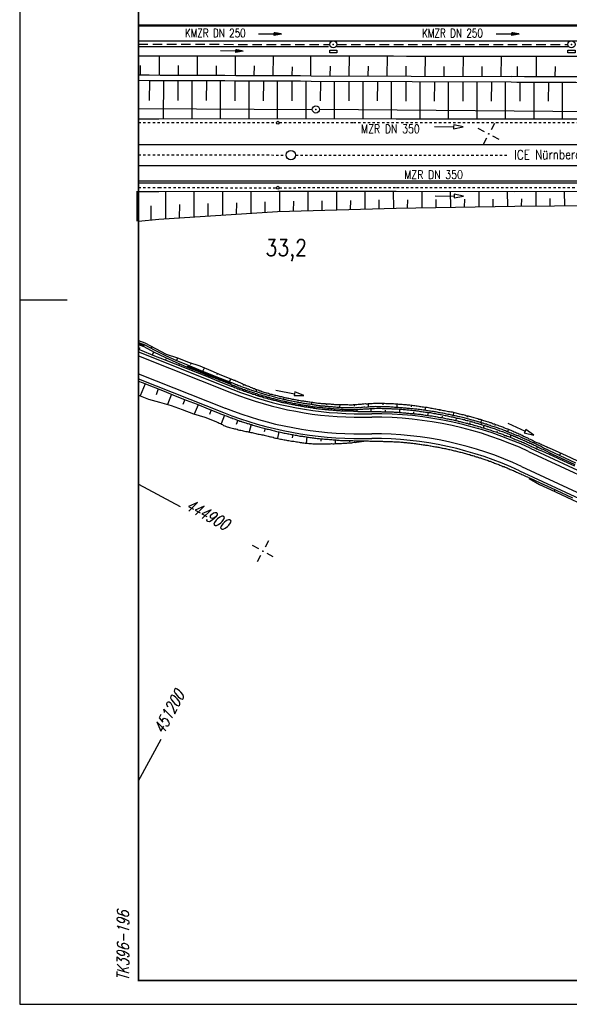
# Model space of a CAD drawing. Extents: x 0 to 1135, y 0 to 420.
# Tile 1 of 79: x 0 to 116, y 0 to 208. Entities that reach past the tile are written whole.
import ezdxf
from ezdxf.enums import TextEntityAlignment as Align

# ---------------------------------------------------------------- set-up
doc = ezdxf.new("R2010")
doc.units = 0
doc.header["$LTSCALE"] = 2
doc.header["$MEASUREMENT"] = 0
for name, pattern in [('ACAD_ISO03W100', [0.5, 0.25, -0.25]), ('ACAD_ISO10W100W', [0.5, 0.25, -0.25]), ('AUSGEZOGEN', [0]), ('GESTRICH-X2', [1.5, 1, -0.5])]:
    doc.linetypes.add(name, pattern=pattern)
doc.layers.get('0').update_dxf_attribs({"color": 8, "linetype": 'AUSGEZOGEN'})
for name, color, linetype in [('Bahnachse', 7, 'CONTINUOUS'), ('BOESCHG', 8, 'AUSGEZOGEN'), ('Böschungen', 15, 'CONTINUOUS'), ('FBRTOP', 8, 'AUSGEZOGEN'), ('Gleisachse', 7, 'CONTINUOUS'), ('GRENZL-BAB', 7, 'AUSGEZOGEN'), ('GRENZP-BAB', 7, 'AUSGEZOGEN'), ('Kabelanlagen', 15, 'CONTINUOUS'), ('KANAL', 200, 'GESTRICH-X2'), ('MULDE', 8, 'AUSGEZOGEN'), ('NETZ', 250, 'AUSGEZOGEN'), ('PFEIL', 200, 'CONTINUOUS'), ('PFEILTOP', 8, 'AUSGEZOGEN'), ('RAHMEN', 250, 'AUSGEZOGEN'), ('SCHRIFT', 8, 'AUSGEZOGEN'), ('SCHSYMBOL', 200, 'AUSGEZOGEN'), ('TEXTO', 200, 'CONTINUOUS'), ('Tiefenentwässerung', 15, 'CONTINUOUS'), ('WEG-BÖSCHUNGEN', 15, 'CONTINUOUS'), ('Wege', 15, 'CONTINUOUS')]:
    doc.layers.add(name, color=color, linetype=linetype)
doc.styles.add('ROMANS', font='romans.shx', dxfattribs={"width": 0.8})

# ---------------------------------------------------------------- blocks, each defined once
blk = doc.blocks.new('IKR')
at = {"color": 0}
for p, q in [((0, 1), (0, 2.5)), ((-2.5, 0), (-1, 0)), ((1, 0), (2.5, 0)), ((0, -2.5), (0, -1))]:
    blk.add_line(p, q, dxfattribs=at)
blk.add_circle((0, 0), 0.05, dxfattribs=at)
blk.add_point((0, 0), dxfattribs=at)
blk = doc.blocks.new('GST')
at = {"color": 0}
blk.add_circle((0, 0), 0.75, dxfattribs=at)
blk.add_point((0, 0), dxfattribs=at)
blk = doc.blocks.new('17')
blk.add_lwpolyline([(-0.76, -1.22), (0.75, -1.22), (0.75, -1.8), (-0.76, -1.8)], close=True)
blk.add_blockref('GST', (0, 0))
blk = doc.blocks.new('PFEIL2')
at = {"color": 0}
for p, q in [((0.88, 0), (-2.4, -0.01)), ((0.88, -0.27), (0.88, 0.28)), ((0.88, 0.28), (2.43, 0.01)), ((0.91, 0.27), (0.88, 0.26)), ((0.97, 0.26), (0.88, 0.25)), ((1.02, 0.25), (0.88, 0.23)), ((1.07, 0.24), (0.88, 0.21)), ((1.13, 0.23), (0.88, 0.19)), ((1.18, 0.22), (0.88, 0.17)), ((1.24, 0.21), (0.88, 0.15)), ((1.29, 0.21), (0.88, 0.14)), ((1.34, 0.2), (0.88, 0.12)), ((1.4, 0.19), (0.88, 0.1)), ((1.45, 0.18), (0.88, 0.08)), ((1.51, 0.17), (0.88, 0.06)), ((1.56, 0.16), (0.88, 0.04)), ((1.61, 0.15), (0.88, 0.02)), ((1.67, 0.14), (0.88, 0.01)), ((1.72, 0.13), (0.88, -0.01)), ((1.78, 0.12), (0.88, -0.03)), ((1.83, 0.11), (0.88, -0.05)), ((1.88, 0.1), (0.88, -0.07)), ((1.94, 0.09), (0.88, -0.09)), ((2.05, 0.08), (0.88, -0.12)), ((1.99, 0.08), (0.88, -0.11)), ((2.1, 0.07), (0.88, -0.14)), ((2.15, 0.06), (0.88, -0.16)), ((2.21, 0.05), (0.88, -0.18)), ((2.26, 0.04), (0.88, -0.2)), ((2.32, 0.03), (0.88, -0.22)), ((2.37, 0.02), (0.88, -0.23)), ((2.42, 0.01), (0.88, -0.25)), ((2.43, 0.01), (0.88, -0.27))]:
    blk.add_line(p, q, dxfattribs=at)

msp = doc.modelspace()

# ---------------------------------------------------------------- linework, layer by layer
at = {"layer": 'Bahnachse', "linetype": 'ACAD_ISO10W100W'}
for points in [[(25, 179.05), (56.11, 179.04)], [(58.11, 179.04), (103.03, 179.04)], [(70.31, 179.03), (70.4, 179.03)]]:
    msp.add_lwpolyline(points, dxfattribs=at)
at = {"layer": 'Bahnachse', "linetype": 'Continuous'}
msp.add_circle((57.11, 179.01), 1, dxfattribs=at)
at = {"layer": 'BOESCHG'}
for p, q in [((29.41, 195.9), (29.43, 199.87)), ((37.41, 195.87), (37.43, 199.86)), ((45.41, 195.83), (45.43, 199.86)), ((53.41, 195.8), (53.43, 199.86)), ((61.34, 195.76), (61.31, 199.85)), ((69.41, 195.72), (69.43, 199.85)), ((77.41, 195.68), (77.43, 199.85)), ((85.41, 195.64), (85.43, 199.84)), ((93.41, 195.6), (93.43, 199.84)), ((101.41, 195.57), (101.43, 199.83)), ((108.75, 199.83), (108.73, 195.53)), ((25.41, 195.92), (25.42, 197.89)), ((33.41, 195.89), (33.42, 197.88)), ((41.41, 195.85), (41.42, 197.86)), ((49.41, 195.81), (49.42, 197.84)), ((57.41, 195.78), (57.42, 197.63)), ((65.41, 195.74), (65.42, 197.79)), ((73.41, 195.7), (73.42, 197.77)), ((81.41, 195.66), (81.42, 197.75)), ((89.41, 195.62), (89.42, 197.73)), ((97.41, 195.58), (97.42, 197.71)), ((104.74, 197.69), (104.73, 195.55)), ((112.74, 197.67), (112.73, 195.51))]:
    msp.add_line(p, q, dxfattribs=at)
for points in [[(337.12, 194.18, -0.000577), (296.17, 194.21, -0.00252), (287.13, 194.28, -0.003203), (280.02, 194.41, -0.029061), (274.07, 194.9, 0.028419), (267.98, 195.41, 0.00495), (258.1, 195.59, 0.002744), (240.26, 195.62, 0.000002), (211.79, 195.53, 0.000005), (200.5, 195.49, 0.000082), (155.01, 195.32, -0.001423), (152.38, 195.32, -0.000782), (148.74, 195.33, 0.000063), (103.48, 195.56, 0.000001)], [(25, 195.92, -0.000152), (61.41, 195.76)], [(123.34, 194.26, 0.000028), (103.48, 194.36, 0), (82.67, 194.46, 0), (61.41, 194.56, 0.000152), (25, 194.72, 0.000418)]]:
    msp.add_lwpolyline(points, format="xyb", dxfattribs=at)
at = {"layer": 'BOESCHG', "flags": 128}
msp.add_lwpolyline([(61.41, 195.76), (103.48, 195.56)], dxfattribs=at)
at = {"layer": 'Böschungen', "linetype": 'Continuous'}
for points in [[(27.33, 194.71), (27.29, 190.53)], [(30.31, 186.72), (30.32, 194.7)], [(33.33, 194.69), (33.29, 190.52)], [(36.31, 186.72), (36.32, 194.67)], [(39.33, 194.66), (39.29, 190.51)], [(42.31, 186.72), (42.32, 194.65)], [(45.33, 194.63), (45.29, 190.49)], [(48.31, 186.7), (48.32, 194.62)], [(51.33, 194.61), (51.29, 190.48)], [(54.31, 186.71), (54.32, 194.59)], [(57.33, 194.58), (57.3, 190.47)], [(60.31, 186.71), (60.32, 194.56)], [(63.33, 194.55), (63.3, 190.46)], [(66.31, 186.7), (66.32, 194.54)], [(69.33, 194.52), (69.3, 190.45)], [(72.31, 186.7), (72.32, 194.51)], [(75.33, 194.49), (75.3, 190.44)], [(78.31, 186.7), (78.32, 194.48)], [(81.33, 194.46), (81.3, 190.42)], [(84.31, 186.7), (84.32, 194.45)], [(87.33, 194.43), (87.3, 190.41)], [(90.31, 186.69), (90.32, 194.42)], [(93.33, 194.41), (93.3, 190.4)], [(96.31, 186.69), (96.32, 194.39)], [(99.33, 194.38), (99.3, 190.39)], [(102.31, 186.69), (102.31, 194.36)], [(105.33, 194.35), (105.3, 190.38)], [(108.31, 186.69), (108.31, 194.33)], [(111.33, 194.32), (111.3, 190.37)], [(114.31, 186.68), (114.31, 194.3)], [(25, 186.68), (29.31, 186.68), (54.31, 186.71), (79.31, 186.69), (104.31, 186.67), (129.31, 186.7), (154.32, 186.68), (179.32, 186.71), (204.32, 186.69), (229.32, 186.67), (254.32, 186.7), (269.32, 186.67), (274.32, 186.68), (279.32, 186.68), (304.32, 186.66), (315.32, 186.67), (319.32, 186.68), (329.32, 186.69), (354.32, 186.67), (364.32, 186.69), (369.32, 186.68)], [(24.68, 171.42), (24.67, 165.07)], [(25, 171.38), (29.33, 171.38), (54.33, 171.41), (79.28, 171.39), (104.28, 171.37), (129.28, 171.4), (154.28, 171.38), (179.28, 171.41), (204.28, 171.39), (229.28, 171.37), (254.29, 171.4), (269.29, 171.37), (274.29, 171.38), (279.29, 171.38), (304.29, 171.36), (315.29, 171.37), (318.19, 171.38)], [(25, 165.07), (29.32, 165.48), (54.29, 167.16), (79.3, 167.84), (104.3, 168.22), (129.3, 168.5), (154.3, 168.13), (179.3, 167.96), (204.31, 163.44), (229.31, 168.67), (254.31, 168.65), (269.32, 169.17), (274.32, 169.13), (279.32, 169.33), (304.32, 169.81), (315.28, 170.57), (318.38, 170.77)], [(30.68, 171.42), (30.68, 165.57)], [(36.68, 171.41), (36.68, 165.96)], [(42.68, 171.41), (42.68, 166.36)], [(48.68, 171.41), (48.69, 166.76)], [(54.68, 171.41), (54.69, 167.16)], [(60.68, 171.4), (60.69, 167.3)], [(66.68, 171.4), (66.69, 167.5)], [(72.68, 171.4), (72.7, 167.65)], [(78.68, 171.4), (78.7, 167.79)], [(84.68, 171.39), (84.7, 167.89)], [(90.68, 171.39), (90.7, 167.99)], [(96.68, 171.39), (96.7, 168.09)], [(102.68, 171.38), (102.7, 168.18)], [(108.68, 171.38), (108.7, 168.28)], [(114.68, 171.38), (114.7, 168.33)], [(27.67, 165.34), (27.7, 168.34)], [(33.68, 165.79), (33.7, 168.59)], [(39.68, 166.19), (39.7, 168.79)], [(45.68, 166.58), (45.71, 168.98)], [(51.69, 166.98), (51.71, 169.18)], [(57.69, 167.23), (57.71, 169.33)], [(63.69, 167.38), (63.71, 169.38)], [(69.69, 167.57), (69.71, 169.47)], [(75.7, 167.72), (75.71, 169.57)], [(81.7, 167.87), (81.71, 169.62)], [(87.7, 167.97), (87.71, 169.67)], [(93.7, 168.06), (93.71, 169.71)], [(99.7, 168.16), (99.71, 169.76)], [(105.7, 168.26), (105.72, 169.81)], [(111.7, 168.3), (111.72, 169.85)]]:
    msp.add_lwpolyline(points, dxfattribs=at)
at = {"layer": 'FBRTOP', "const_width": 0.5}
for points in [[(73.18, 218.37), (97.01, 218.37), (147.01, 218.37, -0.000013), (159.51, 218.37, 0.000005), (172.01, 218.37, 0.000002), (185.99, 218.37, 0.000002), (197.01, 218.37, 0.000005), (209.51, 218.37, -0.000006), (222.01, 218.37, -0.000002), (236.98, 218.37, -0.000002), (247.01, 218.37), (250.48, 218.37, -0.000002), (263.66, 218.37, -0.000003), (272.01, 218.37, -0.000033), (277.69, 218.37, -0.00001), (297, 218.37, -0.000009), (311.07, 218.36, -0.000011), (322.01, 218.36, -0.00004), (334.51, 218.36, 0.000056)], [(73.19, 222.37), (97.01, 222.37), (147.01, 222.37, -0.000013), (159.51, 222.37, 0.000005), (172.01, 222.37, 0.000002), (185.99, 222.37, 0.000002), (197.01, 222.37, 0.000005), (209.51, 222.37, -0.000006), (222.01, 222.37, -0.000002), (236.98, 222.37, -0.000003), (247.01, 222.37), (250.48, 222.37, -0.000002), (263.66, 222.37, -0.000002), (272.01, 222.37, -0.000033), (277.69, 222.37, -0.00001), (297.01, 222.37, -0.000009), (311.07, 222.36, -0.000011), (322.01, 222.36, -0.00004), (334.51, 222.36, 0.000056)], [(355.78, 222.35, -0.00001), (372.01, 222.34, -0.000005), (384.51, 222.34, 0.000013), (397.01, 222.33, 0.000004), (409.51, 222.32, -0.000007), (422.01, 222.32, -0.000002), (434.51, 222.31, 0.000003), (447.01, 222.31)], [(355.78, 218.35, -0.00001), (372, 218.34, -0.000005), (384.5, 218.34, 0.000013), (397, 218.33, 0.000004), (409.5, 218.32, -0.000007), (422, 218.32, -0.000002), (434.5, 218.31, 0.000003), (447, 218.31)]]:
    msp.add_lwpolyline(points, format="xyb", dxfattribs=at)
msp.add_lwpolyline([(25, 206.37), (47.01, 206.37), (97.01, 206.37), (147.01, 206.37), (172.01, 206.37), (197.01, 206.37), (222.01, 206.37), (247.01, 206.37), (250.48, 206.37), (272.01, 206.37), (297, 206.37), (322, 206.36), (347, 206.35), (350.47, 206.35), (372, 206.34), (397, 206.33), (422, 206.32), (447, 206.31), (497, 206.29), (622, 206.23)], dxfattribs=at)
at = {"layer": 'FBRTOP'}
msp.add_lwpolyline([(25, 203.12), (47.01, 203.12), (97.01, 203.12), (147.01, 203.12), (172.01, 203.12), (197.01, 203.12), (222.01, 203.12), (247.01, 203.12), (250.48, 203.12), (272.01, 203.12), (297, 203.12), (322, 203.11), (347, 203.1), (350.47, 203.1), (372, 203.09), (397, 203.08), (422, 203.07), (447, 203.06), (461.47, 203.05)], dxfattribs=at)
at = {"layer": 'Gleisachse', "linetype": 'Continuous'}
for p, q in [((25, 181.27), (369.31, 181.25)), ((369.31, 176.75), (25, 176.77))]:
    msp.add_line(p, q, dxfattribs=at)
at = {"layer": 'GRENZL-BAB'}
for p, q in [((25, 188.86), (61.62, 188.65)), ((177.32, 187.64), (63.12, 188.64))]:
    msp.add_line(p, q, dxfattribs=at)
at = {"layer": 'Kabelanlagen', "linetype": 'Continuous'}
for p, q in [((215.16, 173.51), (25, 173.52)), ((215.16, 173.11), (25, 173.12))]:
    msp.add_line(p, q, dxfattribs=at)
at = {"layer": 'KANAL'}
for p, q in [((25, 202.38), (65.29, 202.36)), ((66.79, 202.37), (115.45, 202.34))]:
    msp.add_line(p, q, dxfattribs=at)
at = {"layer": 'MULDE'}
for points in [[(65.01, 201.85, 0.000001), (59.46, 201.85, 0.000012), (25, 201.87, 0.001476)], [(115.52, 201.83), (115.45, 201.83, 0.00001), (66.88, 201.85, 0.000012)], [(103.46, 199.83, 0.000009), (59.46, 199.85, 0.000012), (25, 199.87, 0.001476)], [(460.23, 199.65, 0.000151), (444.56, 199.7, 0.000622), (440.75, 199.7, 0.000012), (385.74, 199.72, -0.000116), (379.91, 199.72, -0.000115), (341.84, 199.76, 0.000171), (316.22, 199.78, 0.000322), (267.33, 199.78, -0.000293), (218.45, 199.77, -0.000016), (166.95, 199.8, 0.000005), (115.45, 199.83, 0.000002), (103.46, 199.83, 0.000015)]]:
    msp.add_lwpolyline(points, format="xyb", dxfattribs=at)
at = {"layer": 'NETZ'}
msp.add_line((25.02, 47.08), (29.78, 55.88), dxfattribs=at)
at = {"layer": 'RAHMEN'}
for p, q in [((0, 420), (0, 0)), ((0, 148.5), (10, 148.5)), ((25.02, 109.67), (33.82, 104.91)), ((0, 0), (950, 0))]:
    msp.add_line(p, q, dxfattribs=at)
at = {"layer": 'RAHMEN', "const_width": 0.35}
msp.add_lwpolyline([(25, 5), (1130, 5), (1130, 415), (25, 415), (25, 5)], dxfattribs=at)
at = {"layer": 'Tiefenentwässerung', "linetype": 'ACAD_ISO03W100'}
for p, q in [((25, 185.9), (54.07, 185.9)), ((54.67, 185.9), (70.3, 185.9)), ((70.3, 185.9), (129.01, 185.89))]:
    msp.add_line(p, q, dxfattribs=at)
at = {"layer": 'Tiefenentwässerung', "linetype": 'Continuous'}
for points in [[(87.38, 185.04), (91.38, 184.99), (91.38, 184.59), (93.38, 184.97), (91.39, 185.39), (91.38, 184.99)], [(87.48, 170.44), (91.48, 170.39), (91.47, 169.99), (93.48, 170.37), (91.48, 170.79), (91.48, 170.39)]]:
    msp.add_lwpolyline(points, dxfattribs=at)
at = {"layer": 'Tiefenentwässerung', "linetype": 'ACAD_ISO03W100'}
for points in [[(25, 172.16), (29.36, 172.16), (54.07, 172.15)], [(54.67, 172.15), (79.38, 172.18), (104.38, 172.17), (129, 172.16)]]:
    msp.add_lwpolyline(points, dxfattribs=at)
at = {"layer": 'Tiefenentwässerung', "linetype": 'Continuous'}
for centre in [(54.37, 185.85), (54.37, 172.15)]:
    msp.add_circle(centre, 0.3, dxfattribs=at)
at = {"layer": 'WEG-BÖSCHUNGEN', "linetype": 'Continuous'}
for p, q in [((25, 139.3), (26.19, 138.85)), ((35.26, 134.58), (44.55, 130.88))]:
    msp.add_line(p, q, dxfattribs=at)
for points in [[(25.04, 139.89), (24.98, 139.74)], [(25, 139.93), (26.38, 139.46), (28.6, 138.25), (30.87, 137.09), (33.2, 136.29), (35.53, 135.38), (37.91, 134.62), (40.24, 133.61), (42.51, 132.66), (44.84, 131.7), (45.09, 131.6), (45.29, 131.54), (45.54, 131.43), (45.73, 131.33), (45.98, 131.22), (46.18, 131.12), (46.38, 131.06), (46.62, 130.96), (46.82, 130.85), (47.07, 130.75), (47.27, 130.69), (47.46, 130.59), (47.71, 130.48), (47.91, 130.38), (48.16, 130.32), (48.36, 130.21), (48.55, 130.11), (48.8, 130.05), (49, 129.95), (49.25, 129.84), (49.45, 129.79), (49.69, 129.68), (49.89, 129.63), (50.14, 129.52), (50.34, 129.47), (50.54, 129.36), (50.78, 129.3), (50.98, 129.2), (51.23, 129.14), (51.43, 129.04), (51.68, 128.98), (51.93, 128.93), (52.12, 128.87), (52.37, 128.82), (52.57, 128.71), (52.82, 128.65), (53.07, 128.6), (53.27, 128.54), (53.52, 128.49), (53.71, 128.43), (53.96, 128.38), (54.21, 128.32), (54.41, 128.27), (54.66, 128.21), (54.86, 128.15), (55.11, 128.1), (55.36, 128.04), (55.55, 127.99), (55.8, 127.93), (56.05, 127.88), (56.25, 127.82), (56.5, 127.76), (56.7, 127.76), (56.95, 127.7), (57.2, 127.65), (57.39, 127.59), (57.64, 127.54), (57.89, 127.53), (58.09, 127.48), (58.34, 127.42), (58.59, 127.36), (58.79, 127.36), (59.04, 127.3), (59.29, 127.25), (59.49, 127.24), (59.74, 127.19), (59.98, 127.13), (60.18, 127.12), (60.43, 127.07), (60.68, 127.06), (60.93, 127.01), (61.13, 127), (61.38, 126.94), (61.63, 126.94), (61.83, 126.88), (62.08, 126.88), (62.33, 126.82), (62.53, 126.82), (62.78, 126.76), (63.03, 126.75), (63.28, 126.75), (63.47, 126.69), (63.72, 126.69), (63.97, 126.68), (64.17, 126.63), (64.42, 126.62), (64.67, 126.61), (64.87, 126.61), (65.12, 126.55), (65.37, 126.55), (65.62, 126.54), (65.82, 126.54), (66.07, 126.53), (66.32, 126.47), (66.52, 126.47), (66.77, 126.46), (67.02, 126.46), (67.27, 126.45), (67.47, 126.45), (67.72, 126.44), (67.97, 126.43), (68.17, 126.43), (68.42, 126.42), (68.67, 126.42), (68.92, 126.41), (69.12, 126.41), (69.37, 126.4), (69.62, 126.39), (69.82, 126.39), (70.07, 126.38), (70.32, 126.43), (70.57, 126.42), (70.77, 126.46), (71.02, 126.46), (71.27, 126.5), (71.47, 126.5), (71.72, 126.54), (71.97, 126.54), (72.22, 126.58), (72.47, 126.57), (72.73, 126.62), (72.98, 126.61), (73.23, 126.6), (73.48, 126.65), (73.73, 126.64), (73.98, 126.69), (74.23, 126.68), (74.48, 126.72), (74.73, 126.72), (74.98, 126.71), (75.28, 126.75), (75.53, 126.75), (75.78, 126.74), (76.08, 126.74), (76.33, 126.73), (76.58, 126.72), (76.83, 126.72), (77.13, 126.66), (77.38, 126.65), (77.63, 126.65), (77.93, 126.64), (78.18, 126.63), (78.43, 126.63), (78.73, 126.62), (78.98, 126.61), (79.23, 126.56), (79.53, 126.55), (79.78, 126.54), (80.03, 126.54), (80.32, 126.48), (80.57, 126.48), (80.82, 126.47), (81.07, 126.41), (81.37, 126.41), (81.62, 126.35), (81.87, 126.34), (82.17, 126.34), (82.42, 126.28), (82.67, 126.27), (82.92, 126.22), (83.22, 126.21), (83.47, 126.15), (83.72, 126.15), (84.02, 126.09), (84.26, 126.03), (84.51, 126.03), (84.76, 125.97), (85.06, 125.96), (85.31, 125.91), (85.56, 125.85), (85.81, 125.85), (86.11, 125.79), (86.36, 125.73), (86.61, 125.68), (86.86, 125.67), (87.16, 125.61), (87.4, 125.56), (87.65, 125.5), (87.9, 125.45), (88.2, 125.39), (88.45, 125.38), (88.7, 125.33), (88.95, 125.27), (89.25, 125.21), (89.49, 125.16), (89.74, 125.1), (89.99, 125.04), (90.29, 124.99), (90.54, 124.98), (90.79, 124.92), (91.04, 124.87), (91.29, 124.81), (91.59, 124.75), (91.83, 124.7), (92.08, 124.59), (92.33, 124.54), (92.58, 124.48), (92.88, 124.42), (93.13, 124.37), (93.38, 124.31), (93.62, 124.25), (93.87, 124.2), (94.12, 124.09), (94.42, 124.04), (94.67, 123.98), (94.92, 123.92), (95.16, 123.82), (95.41, 123.76), (95.66, 123.7), (95.91, 123.6), (96.21, 123.54), (96.46, 123.49), (96.7, 123.38), (96.95, 123.32), (97.2, 123.27), (97.45, 123.16), (97.7, 123.1), (97.94, 123), (98.19, 122.94), (98.44, 122.84), (98.74, 122.78), (98.99, 122.67), (99.24, 122.62), (99.48, 122.51), (99.73, 122.4), (99.98, 122.35), (100.23, 122.24), (100.47, 122.14), (100.72, 122.08), (100.97, 121.97), (101.22, 121.87), (101.47, 121.81), (101.71, 121.71), (101.96, 121.6), (102.21, 121.49), (102.46, 121.39), (102.7, 121.33), (102.95, 121.23), (103.2, 121.12), (103.45, 121.01), (103.69, 120.91), (103.89, 120.8), (104.14, 120.7), (104.39, 120.59), (104.63, 120.48), (104.88, 120.38), (105.13, 120.27), (105.38, 120.17), (105.62, 120.06), (105.82, 119.96), (106.07, 119.8), (106.32, 119.69), (106.56, 119.59), (106.81, 119.48), (107.06, 119.37), (107.25, 119.22), (107.5, 119.11), (107.75, 119.01), (108, 118.9), (108.19, 118.75), (108.44, 118.64), (108.69, 118.53), (108.89, 118.43), (109.13, 118.37), (109.38, 118.27), (109.58, 118.16), (109.83, 118.06), (110.02, 117.95), (110.27, 117.85), (110.52, 117.74), (112.8, 116.73), (115.07, 115.68), (117.3, 114.62)], [(25, 139.51), (26.22, 139.06), (28.49, 137.9), (30.71, 136.75), (32.99, 135.74), (35.31, 134.79), (37.64, 133.83), (39.92, 132.92), (42.25, 132.01), (44.58, 131.06), (44.82, 131), (45.07, 130.9), (45.27, 130.79), (45.52, 130.68), (45.72, 130.63), (45.96, 130.52), (46.16, 130.47), (46.41, 130.36), (46.61, 130.26), (46.86, 130.2), (47.05, 130.1), (47.3, 130.04), (47.5, 129.94), (47.75, 129.88), (47.95, 129.77), (48.19, 129.72), (48.39, 129.61), (48.64, 129.56), (48.84, 129.5), (49.09, 129.4), (49.29, 129.34), (49.53, 129.24), (49.78, 129.18), (49.98, 129.12), (50.23, 129.02), (50.43, 128.96), (50.67, 128.91), (50.87, 128.85), (51.12, 128.75), (51.37, 128.69), (51.57, 128.64), (51.82, 128.58), (52.01, 128.47), (52.26, 128.42), (52.46, 128.36), (52.71, 128.31), (52.96, 128.25), (53.16, 128.2), (53.41, 128.14), (53.65, 128.03), (53.85, 127.98), (54.1, 127.92), (54.3, 127.87), (54.55, 127.81), (54.8, 127.76), (55, 127.7), (55.25, 127.65), (55.49, 127.59), (55.69, 127.53), (55.94, 127.48), (56.19, 127.42), (56.39, 127.37), (56.64, 127.36), (56.89, 127.3), (57.09, 127.25), (57.33, 127.19), (57.58, 127.14), (57.78, 127.08), (58.03, 127.08), (58.28, 127.02), (58.48, 126.97), (58.73, 126.91), (58.98, 126.9), (59.18, 126.85), (59.43, 126.79), (59.67, 126.74), (59.92, 126.73), (60.12, 126.68), (60.37, 126.62), (60.62, 126.61), (60.82, 126.56), (61.07, 126.55), (61.32, 126.5), (61.57, 126.44), (61.77, 126.44), (62.02, 126.38), (62.27, 126.37), (62.46, 126.32), (62.71, 126.31), (62.96, 126.26), (63.21, 126.25), (63.41, 126.19), (63.66, 126.19), (63.91, 126.18), (64.16, 126.13), (64.36, 126.12), (64.61, 126.12), (64.86, 126.06), (65.06, 126.05), (65.31, 126.05), (65.56, 125.99), (65.81, 125.99), (66.01, 125.98), (66.26, 125.93), (66.51, 125.92), (66.76, 125.91), (66.96, 125.91), (67.21, 125.9), (67.45, 125.85), (67.7, 125.84), (67.9, 125.83), (68.15, 125.83), (68.4, 125.82), (68.65, 125.82), (68.85, 125.81), (69.1, 125.81), (69.35, 125.8), (69.6, 125.79), (69.8, 125.79), (70.05, 125.78), (70.3, 125.78), (70.55, 125.77), (70.76, 125.82), (71.01, 125.81), (71.26, 125.8), (71.51, 125.85), (71.71, 125.84), (71.96, 125.89), (72.21, 125.88), (72.46, 125.92), (72.71, 125.92), (72.96, 125.91), (73.21, 125.96), (73.46, 125.95), (73.71, 125.99), (73.96, 125.99), (74.21, 126.03), (74.46, 126.02), (74.71, 126.02), (75.01, 126.06), (75.26, 126.05), (75.51, 126.05), (75.76, 126.04), (76.06, 126.04), (76.31, 126.03), (76.56, 126.02), (76.81, 126.02), (77.11, 126.01), (77.36, 126), (77.61, 126), (77.91, 125.99), (78.16, 125.98), (78.41, 125.93), (78.66, 125.92), (78.96, 125.91), (79.21, 125.91), (79.46, 125.9), (79.71, 125.85), (80.01, 125.84), (80.26, 125.83), (80.51, 125.83), (80.76, 125.77), (81.06, 125.76), (81.31, 125.76), (81.56, 125.7), (81.81, 125.69), (82.11, 125.69), (82.35, 125.63), (82.6, 125.63), (82.85, 125.57), (83.15, 125.56), (83.4, 125.51), (83.65, 125.5), (83.9, 125.44), (84.2, 125.44), (84.45, 125.38), (84.7, 125.37), (84.95, 125.32), (85.25, 125.31), (85.5, 125.25), (85.74, 125.2), (85.99, 125.19), (86.29, 125.13), (86.54, 125.08), (86.79, 125.07), (87.04, 125.02), (87.29, 124.96), (87.59, 124.95), (87.84, 124.9), (88.09, 124.84), (88.34, 124.78), (88.58, 124.73), (88.88, 124.72), (89.13, 124.66), (89.38, 124.61), (89.63, 124.55), (89.88, 124.5), (90.18, 124.44), (90.43, 124.38), (90.67, 124.33), (90.92, 124.27), (91.17, 124.21), (91.42, 124.16), (91.72, 124.1), (91.97, 124.05), (92.22, 123.99), (92.47, 123.93), (92.71, 123.88), (92.96, 123.82), (93.26, 123.76), (93.51, 123.71), (93.76, 123.6), (94.01, 123.55), (94.26, 123.49), (94.5, 123.43), (94.75, 123.38), (95, 123.27), (95.25, 123.21), (95.55, 123.16), (95.8, 123.05), (96.04, 123), (96.29, 122.94), (96.54, 122.83), (96.79, 122.78), (97.04, 122.72), (97.28, 122.61), (97.53, 122.56), (97.78, 122.45), (98.03, 122.4), (98.28, 122.34), (98.53, 122.23), (98.77, 122.18), (99.07, 122.07), (99.32, 121.96), (99.57, 121.91), (99.82, 121.8), (100.06, 121.75), (100.31, 121.64), (100.56, 121.58), (100.81, 121.48), (101.06, 121.37), (101.3, 121.32), (101.55, 121.21), (101.8, 121.1), (102.05, 121), (102.3, 120.94), (102.49, 120.84), (102.74, 120.73), (102.99, 120.62), (103.24, 120.57), (103.48, 120.46), (103.73, 120.36), (103.98, 120.25), (104.23, 120.14), (104.47, 120.04), (104.72, 119.93), (104.97, 119.88), (105.22, 119.77), (105.42, 119.66), (105.66, 119.56), (105.91, 119.45), (106.16, 119.35), (106.4, 119.24), (106.65, 119.13), (106.9, 119.03), (107.1, 118.92), (107.34, 118.82), (107.59, 118.66), (107.84, 118.56), (108.09, 118.45), (108.28, 118.34), (108.53, 118.24), (108.73, 118.13), (108.98, 118.03), (109.22, 117.92), (109.42, 117.82), (109.67, 117.71), (109.86, 117.56), (110.11, 117.45), (110.31, 117.34), (112.58, 116.24), (114.81, 115.18), (117.08, 114.13)], [(25, 139.08), (26.11, 138.66), (28.33, 137.51), (30.55, 136.4), (32.88, 135.4), (35.15, 134.39), (37.48, 133.48), (39.81, 132.52), (42.14, 131.62), (44.42, 130.71), (44.47, 130.71), (44.66, 130.61), (44.91, 130.5), (45.16, 130.44), (45.36, 130.34), (45.61, 130.23), (45.8, 130.18), (46.05, 130.07), (46.25, 129.97), (46.5, 129.91), (46.7, 129.81), (46.94, 129.75), (47.14, 129.64), (47.39, 129.59), (47.59, 129.48), (47.84, 129.43), (48.03, 129.32), (48.28, 129.27), (48.48, 129.16), (48.73, 129.11), (48.98, 129.05), (49.18, 128.94), (49.42, 128.89), (49.62, 128.78), (49.87, 128.73), (50.07, 128.67), (50.32, 128.57), (50.57, 128.51), (50.76, 128.46), (51.01, 128.4), (51.21, 128.29), (51.46, 128.24), (51.71, 128.18), (51.91, 128.13), (52.15, 128.02), (52.4, 127.96), (52.6, 127.91), (52.85, 127.85), (53.05, 127.8), (53.3, 127.74), (53.55, 127.69), (53.74, 127.63), (53.99, 127.53), (54.24, 127.47), (54.44, 127.41), (54.69, 127.36), (54.94, 127.3), (55.14, 127.25), (55.38, 127.19), (55.63, 127.14), (55.83, 127.08), (56.08, 127.07), (56.33, 127.02), (56.53, 126.96), (56.78, 126.91), (57.03, 126.85), (57.28, 126.8), (57.47, 126.74), (57.72, 126.68), (57.97, 126.68), (58.17, 126.62), (58.42, 126.57), (58.67, 126.51), (58.92, 126.51), (59.12, 126.45), (59.37, 126.39), (59.61, 126.34), (59.81, 126.33), (60.06, 126.28), (60.31, 126.22), (60.56, 126.21), (60.76, 126.16), (61.01, 126.15), (61.26, 126.1), (61.51, 126.04), (61.71, 126.04), (61.96, 125.98), (62.21, 125.97), (62.46, 125.92), (62.66, 125.91), (62.9, 125.86), (63.15, 125.85), (63.4, 125.85), (63.6, 125.79), (63.85, 125.78), (64.1, 125.73), (64.35, 125.72), (64.55, 125.72), (64.8, 125.66), (65.05, 125.65), (65.3, 125.65), (65.5, 125.59), (65.75, 125.59), (66, 125.58), (66.25, 125.53), (66.5, 125.52), (66.7, 125.51), (66.95, 125.51), (67.2, 125.5), (67.45, 125.45), (67.65, 125.44), (67.9, 125.44), (68.14, 125.43), (68.39, 125.42), (68.64, 125.42), (68.84, 125.41), (69.09, 125.41), (69.34, 125.4), (69.59, 125.39), (69.79, 125.39), (70.04, 125.38), (70.29, 125.38), (70.54, 125.37), (70.75, 125.42), (71, 125.41), (71.25, 125.4), (71.5, 125.45), (71.75, 125.44), (72, 125.48), (72.25, 125.48), (72.5, 125.52), (72.75, 125.52), (73, 125.51), (73.25, 125.55), (73.5, 125.55), (73.75, 125.59), (74, 125.59), (74.25, 125.63), (74.5, 125.62), (74.75, 125.62), (75, 125.66), (75.25, 125.66), (75.5, 125.65), (75.75, 125.64), (76.05, 125.64), (76.3, 125.63), (76.55, 125.62), (76.8, 125.62), (77.1, 125.61), (77.35, 125.6), (77.6, 125.6), (77.85, 125.59), (78.15, 125.58), (78.4, 125.53), (78.65, 125.52), (78.9, 125.52), (79.2, 125.51), (79.45, 125.5), (79.7, 125.5), (79.95, 125.44), (80.25, 125.43), (80.5, 125.43), (80.75, 125.37), (81, 125.36), (81.25, 125.36), (81.55, 125.3), (81.8, 125.29), (82.05, 125.29), (82.29, 125.23), (82.59, 125.23), (82.84, 125.17), (83.09, 125.16), (83.34, 125.16), (83.59, 125.1), (83.89, 125.09), (84.14, 125.04), (84.39, 124.98), (84.64, 124.98), (84.94, 124.92), (85.19, 124.91), (85.44, 124.86), (85.69, 124.85), (85.93, 124.79), (86.23, 124.74), (86.48, 124.73), (86.73, 124.67), (86.98, 124.62), (87.23, 124.56), (87.53, 124.55), (87.78, 124.5), (88.03, 124.44), (88.28, 124.39), (88.52, 124.33), (88.77, 124.32), (89.07, 124.27), (89.32, 124.21), (89.57, 124.15), (89.82, 124.1), (90.07, 124.04), (90.32, 123.99), (90.61, 123.93), (90.86, 123.87), (91.11, 123.82), (91.36, 123.76), (91.61, 123.7), (91.86, 123.65), (92.11, 123.59), (92.36, 123.54), (92.65, 123.48), (92.9, 123.42), (93.15, 123.37), (93.4, 123.31), (93.65, 123.25), (93.9, 123.15), (94.15, 123.09), (94.39, 123.04), (94.64, 122.98), (94.94, 122.92), (95.19, 122.82), (95.44, 122.76), (95.69, 122.7), (95.93, 122.6), (96.18, 122.54), (96.43, 122.49), (96.68, 122.38), (96.93, 122.32), (97.18, 122.27), (97.42, 122.16), (97.67, 122.11), (97.92, 122), (98.17, 121.94), (98.42, 121.84), (98.66, 121.78), (98.91, 121.67), (99.16, 121.62), (99.41, 121.51), (99.66, 121.46), (99.9, 121.35), (100.15, 121.29), (100.4, 121.19), (100.65, 121.08), (100.9, 121.03), (101.14, 120.92), (101.39, 120.81), (101.64, 120.76), (101.89, 120.65), (102.14, 120.55), (102.38, 120.44), (102.63, 120.38), (102.88, 120.28), (103.13, 120.17), (103.37, 120.07), (103.57, 119.96), (103.82, 119.9), (104.07, 119.8), (104.32, 119.69), (104.56, 119.59), (104.81, 119.48), (105.06, 119.37), (105.31, 119.27), (105.5, 119.16), (105.75, 119.06), (106, 118.95), (106.25, 118.84), (106.49, 118.74), (106.74, 118.63), (106.94, 118.53), (107.19, 118.42), (107.43, 118.32), (107.68, 118.21), (107.93, 118.1), (108.13, 118), (108.37, 117.89), (108.57, 117.79), (108.82, 117.63), (109.01, 117.53), (109.26, 117.42), (109.46, 117.32), (109.71, 117.21), (109.9, 117.1), (110.15, 117), (112.37, 115.89), (114.65, 114.84), (116.92, 113.78)], [(25, 138.09), (25.74, 137.82), (28.06, 136.86), (30.39, 135.96), (32.72, 135.05), (35.05, 134.09), (37.38, 133.18), (39.7, 132.28), (42.03, 131.32), (44.31, 130.41), (44.56, 130.31), (44.81, 130.25), (45, 130.15), (45.25, 130.04), (45.5, 129.98), (45.7, 129.88), (45.94, 129.77), (46.14, 129.72), (46.39, 129.61), (46.59, 129.56), (46.84, 129.45), (47.04, 129.4), (47.28, 129.29), (47.48, 129.24), (47.73, 129.13), (47.93, 129.07), (48.18, 128.97), (48.42, 128.91), (48.62, 128.81), (48.87, 128.75), (49.07, 128.65), (49.32, 128.59), (49.57, 128.53), (49.76, 128.43), (50.01, 128.37), (50.21, 128.32), (50.46, 128.21), (50.71, 128.16), (50.91, 128.1), (51.15, 128.05), (51.35, 127.94), (51.6, 127.88), (51.85, 127.83), (52.05, 127.77), (52.29, 127.67), (52.54, 127.61), (52.74, 127.56), (52.99, 127.5), (53.24, 127.44), (53.44, 127.39), (53.69, 127.33), (53.94, 127.28), (54.13, 127.22), (54.38, 127.17), (54.63, 127.06), (54.83, 127.01), (55.08, 126.95), (55.33, 126.89), (55.58, 126.89), (55.78, 126.83), (56.02, 126.78), (56.27, 126.72), (56.47, 126.66), (56.72, 126.61), (56.97, 126.55), (57.17, 126.5), (57.42, 126.44), (57.67, 126.44), (57.92, 126.38), (58.11, 126.32), (58.36, 126.27), (58.61, 126.21), (58.86, 126.21), (59.06, 126.15), (59.31, 126.1), (59.56, 126.09), (59.81, 126.03), (60.01, 125.98), (60.26, 125.97), (60.5, 125.92), (60.75, 125.86), (60.95, 125.86), (61.2, 125.8), (61.45, 125.79), (61.7, 125.74), (61.9, 125.68), (62.15, 125.68), (62.4, 125.62), (62.65, 125.61), (62.9, 125.56), (63.1, 125.55), (63.35, 125.55), (63.6, 125.49), (63.84, 125.48), (64.04, 125.43), (64.29, 125.42), (64.54, 125.42), (64.79, 125.36), (65.04, 125.35), (65.24, 125.35), (65.49, 125.29), (65.74, 125.29), (65.99, 125.28), (66.19, 125.23), (66.44, 125.22), (66.69, 125.21), (66.94, 125.21), (67.19, 125.2), (67.39, 125.15), (67.64, 125.14), (67.89, 125.14), (68.14, 125.13), (68.39, 125.12), (68.59, 125.12), (68.84, 125.11), (69.09, 125.11), (69.34, 125.1), (69.59, 125.09), (69.79, 125.09), (70.04, 125.08), (70.29, 125.08)], [(25.19, 138.03), (25.35, 138.43)], [(27.65, 138.32), (27.86, 138.67)], [(27.96, 136.92), (28.23, 137.56)], [(30.47, 137.3), (30.42, 137.11)], [(30.74, 135.8), (30.84, 136.05)], [(33.04, 135.74), (33.3, 136.24)], [(33.56, 134.73), (33.67, 135.03)], [(36.07, 135.22), (35.97, 134.87)], [(36.34, 133.61), (36.39, 133.76)], [(38.58, 133.45), (38.9, 134.2)], [(41.67, 133.03), (41.51, 132.68)], [(25, 131.37), (25.77, 131.07), (28.1, 130.16), (30.43, 129.25), (32.75, 128.3), (35.03, 127.39), (37.36, 126.48), (39.69, 125.53), (42.02, 124.62), (42.26, 124.51), (42.51, 124.41), (42.71, 124.35), (42.96, 124.24), (43.21, 124.14), (43.45, 124.03), (43.7, 123.98), (43.95, 123.87), (44.2, 123.76), (44.44, 123.66), (44.64, 123.6), (44.89, 123.5), (45.14, 123.39), (45.39, 123.34), (45.63, 123.23), (45.88, 123.17), (46.13, 123.07), (46.38, 122.96), (46.63, 122.9), (46.87, 122.8), (47.12, 122.74), (47.37, 122.64), (47.62, 122.58), (47.87, 122.47), (48.12, 122.42), (48.36, 122.36), (48.61, 122.26), (48.86, 122.2), (49.11, 122.09), (49.36, 122.04), (49.61, 121.98), (49.85, 121.88), (50.1, 121.82), (50.35, 121.76), (50.6, 121.66), (50.85, 121.6), (51.14, 121.54), (51.39, 121.49), (51.64, 121.38), (51.89, 121.33), (52.14, 121.27), (52.39, 121.21), (52.64, 121.16), (52.88, 121.1), (53.13, 121), (53.38, 120.94), (53.63, 120.88), (53.88, 120.83), (54.18, 120.77), (54.43, 120.71), (54.67, 120.66), (54.92, 120.6), (55.17, 120.54), (55.42, 120.49), (55.67, 120.43), (55.92, 120.38), (56.22, 120.32), (56.47, 120.26), (56.71, 120.26), (56.96, 120.2), (57.21, 120.14), (57.46, 120.09), (57.71, 120.03), (58.01, 119.98), (58.26, 119.97), (58.51, 119.91), (58.76, 119.86), (59, 119.8), (59.25, 119.79), (59.55, 119.74), (59.8, 119.68), (60.05, 119.68), (60.3, 119.62), (60.55, 119.56), (60.8, 119.56), (61.1, 119.5), (61.35, 119.49), (61.6, 119.44), (61.85, 119.43), (62.09, 119.38), (62.39, 119.37), (62.64, 119.31), (62.89, 119.31), (63.14, 119.25), (63.39, 119.24), (63.64, 119.19), (63.94, 119.18), (64.19, 119.17), (64.44, 119.12), (64.69, 119.11), (64.94, 119.11), (65.24, 119.05), (65.49, 119.04), (65.74, 119.04), (65.99, 118.98), (66.29, 118.97), (66.54, 118.97), (66.79, 118.96), (67.04, 118.95), (67.28, 118.9), (67.58, 118.89), (67.83, 118.88), (68.08, 118.88), (68.33, 118.87), (68.58, 118.87), (68.88, 118.86), (69.13, 118.85), (69.38, 118.85), (69.63, 118.84), (69.88, 118.83), (70.18, 118.83), (70.43, 118.82), (70.68, 118.81), (70.93, 118.76), (71.23, 118.8), (71.48, 118.8), (71.73, 118.79), (71.98, 118.78), (72.23, 118.78), (72.48, 118.77), (72.73, 118.76), (72.98, 118.76), (73.23, 118.75), (73.48, 118.75), (73.73, 118.74), (73.98, 118.73), (74.23, 118.73), (74.48, 118.72), (74.73, 118.72), (74.98, 118.71), (75.23, 118.7), (75.43, 118.7), (75.68, 118.69), (75.93, 118.69), (76.18, 118.68), (76.38, 118.68), (76.63, 118.67), (76.88, 118.66), (77.13, 118.66), (77.38, 118.65), (77.58, 118.65), (77.83, 118.64), (78.08, 118.63), (78.33, 118.63), (78.53, 118.62), (78.78, 118.57), (79.03, 118.56), (79.28, 118.55), (79.53, 118.55), (79.73, 118.54), (79.98, 118.54), (80.23, 118.48), (80.48, 118.47), (80.68, 118.47), (80.93, 118.41), (81.18, 118.41), (81.43, 118.4), (81.68, 118.35), (81.88, 118.34), (82.13, 118.33), (82.37, 118.28), (82.62, 118.27), (82.82, 118.27), (83.07, 118.21), (83.32, 118.21), (83.57, 118.15), (83.77, 118.14), (84.02, 118.09), (84.27, 118.08), (84.52, 118.03), (84.72, 118.02), (84.97, 117.96), (85.22, 117.96), (85.47, 117.9), (85.66, 117.85), (85.91, 117.84), (86.16, 117.79), (86.41, 117.73), (86.61, 117.72), (86.86, 117.67), (87.11, 117.61), (87.31, 117.61), (87.56, 117.55), (87.81, 117.5), (88.06, 117.44), (88.26, 117.43), (88.5, 117.38), (88.75, 117.32), (89, 117.27), (89.2, 117.21), (89.45, 117.2), (89.7, 117.15), (89.9, 117.09), (90.15, 117.04), (90.39, 116.98), (90.59, 116.93), (90.84, 116.87), (91.09, 116.81), (91.29, 116.76), (91.54, 116.7), (91.79, 116.65), (91.99, 116.59), (92.23, 116.54), (92.48, 116.48), (92.68, 116.43), (92.93, 116.37), (93.18, 116.31), (93.38, 116.26), (93.63, 116.2), (93.87, 116.1), (94.07, 116.04), (94.32, 115.99), (94.57, 115.93), (94.77, 115.87), (95.02, 115.77), (95.22, 115.71), (95.46, 115.66), (95.71, 115.6), (95.91, 115.5), (96.16, 115.44), (96.36, 115.39), (96.61, 115.28), (96.85, 115.22), (97.05, 115.17), (97.3, 115.06), (97.5, 115.01), (97.75, 114.9), (97.94, 114.85), (98.19, 114.79), (98.44, 114.68), (98.64, 114.63), (98.89, 114.52), (99.09, 114.47), (99.33, 114.36), (99.53, 114.31), (99.78, 114.2), (99.98, 114.1), (100.23, 114.04), (100.42, 113.94), (100.67, 113.88), (100.87, 113.77), (101.12, 113.67), (101.32, 113.61), (101.56, 113.51), (101.76, 113.4), (102.01, 113.35), (102.21, 113.24), (102.45, 113.14), (102.65, 113.08), (102.9, 112.97), (103.1, 112.87), (103.3, 112.76), (103.54, 112.66), (103.74, 112.6), (103.99, 112.5), (104.19, 112.39), (104.38, 112.29), (104.63, 112.18), (104.83, 112.08), (105.08, 111.97), (105.28, 111.92), (105.52, 111.81), (105.72, 111.71), (105.97, 111.6), (106.22, 111.49), (106.41, 111.39), (106.66, 111.28), (106.91, 111.18), (107.11, 111.07), (107.35, 110.96), (109.63, 109.96), (111.9, 108.9), (114.18, 107.85), (116.4, 106.79)], [(26.41, 130.8), (25.4, 128.28)], [(39.11, 132.49), (39.22, 132.79)], [(41.88, 131.37), (41.99, 131.52)], [(44.18, 131.22), (44.45, 131.86)], [(29.19, 129.73), (28.71, 128.5)], [(44.71, 130.25), (44.81, 130.55)], [(47.17, 130.69), (47.06, 130.45)], [(47.48, 129.24), (47.53, 129.33)], [(49.83, 129.18), (49.94, 129.58)], [(53.94, 129.45), (57.87, 128.71), (57.79, 128.31), (59.83, 128.34), (57.94, 129.1), (57.87, 128.71)], [(25, 128.44), (27.09, 127.58), (29.47, 126.93), (31.9, 126.22), (34.23, 125.36), (36.61, 124.45), (38.99, 123.74), (41.32, 122.83), (41.57, 122.73), (41.77, 122.62), (42.02, 122.52), (42.26, 122.41), (42.46, 122.31), (42.71, 122.2), (42.95, 122.04), (43.2, 121.94), (43.45, 121.83), (43.7, 121.73), (43.95, 121.67), (44.19, 121.61), (44.49, 121.51), (44.74, 121.45), (44.99, 121.39), (45.24, 121.34), (45.54, 121.28), (45.79, 121.22), (46.03, 121.12), (46.28, 121.06), (46.58, 121.01), (46.83, 120.95), (47.08, 120.89), (47.33, 120.84), (47.62, 120.78), (47.87, 120.72), (48.12, 120.67), (48.37, 120.61), (48.67, 120.55), (48.92, 120.55), (49.17, 120.44), (49.42, 120.39), (49.71, 120.33), (49.96, 120.27), (50.21, 120.22), (50.46, 120.16), (50.76, 120.1), (51.01, 120.05), (51.26, 120.04), (51.51, 119.98), (51.75, 119.88), (52.05, 119.82), (52.3, 119.76), (52.55, 119.71), (52.8, 119.65), (53.05, 119.6), (53.35, 119.54), (53.59, 119.43), (53.84, 119.38), (54.09, 119.32), (54.34, 119.26), (54.64, 119.21), (54.89, 119.15), (55.14, 119.15), (55.39, 119.09), (55.68, 119.03), (55.93, 118.98), (56.18, 118.92), (56.43, 118.86), (56.68, 118.86), (56.98, 118.8), (57.23, 118.74), (57.48, 118.69), (57.73, 118.68), (58.03, 118.62), (58.27, 118.57), (58.52, 118.56), (58.82, 118.5), (59.07, 118.45), (59.32, 118.44), (59.57, 118.39), (59.87, 118.38), (60.12, 118.32), (60.37, 118.32), (60.62, 118.26), (60.92, 118.25), (61.17, 118.25), (61.42, 118.19), (61.72, 118.18), (61.96, 118.13), (62.21, 118.12), (62.52, 118.16), (62.77, 118.16), (63.02, 118.15), (63.32, 118.14), (63.57, 118.14), (63.82, 118.13), (64.06, 118.13), (64.36, 118.12), (64.62, 118.16), (64.87, 118.16), (65.17, 118.15), (65.42, 118.14), (65.67, 118.19), (65.97, 118.18), (66.22, 118.17), (66.47, 118.22), (66.72, 118.21), (67.02, 118.2), (67.27, 118.25), (67.52, 118.24), (67.77, 118.24), (68.07, 118.28), (68.32, 118.27), (68.57, 118.32), (68.87, 118.31), (69.12, 118.35), (69.37, 118.35), (69.62, 118.39), (69.92, 118.38), (70.17, 118.43), (70.43, 118.47), (70.68, 118.46), (70.93, 118.51), (71.23, 118.55), (71.48, 118.6), (71.73, 118.64), (71.98, 118.63), (72.23, 118.68), (72.48, 118.72)], [(31.96, 128.62), (31.11, 126.44)], [(34.74, 127.5), (34.36, 126.46)], [(50.36, 128.27), (50.42, 128.56)], [(52.77, 128.66), (52.72, 128.51)], [(53.24, 127.44), (53.29, 127.59)], [(55.59, 127.59), (55.7, 127.98)], [(56.12, 126.72), (56.23, 127.02)], [(58.59, 127.36), (58.58, 127.16)], [(61.47, 126.49), (61.58, 126.94)], [(64.52, 126.62), (64.52, 126.37)], [(73.46, 125.95), (73.43, 126.65)], [(76.48, 126.73), (76.47, 126.38)], [(37.56, 126.38), (36.76, 124.4)], [(40.33, 125.31), (39.96, 124.37)], [(59.11, 126.15), (59.11, 126.3)], [(62.05, 125.68), (62.11, 125.98)], [(65.04, 125.35), (65.05, 125.5)], [(67.45, 125.85), (67.47, 126.45)], [(68.04, 125.13), (68.04, 125.43)], [(70.29, 125.03), (70.54, 125.02), (70.79, 125.01), (70.99, 125.01), (71.24, 125), (71.49, 125), (71.74, 124.99), (71.99, 124.98), (72.24, 124.98), (72.49, 124.97), (72.73, 124.97), (72.98, 124.96), (73.23, 124.95), (73.49, 125), (73.74, 124.99), (73.99, 124.99), (74.24, 124.98), (74.49, 124.97), (74.74, 124.97), (74.99, 124.96), (75.24, 124.96), (75.49, 124.95), (75.79, 124.94), (76.04, 124.94), (76.29, 124.93), (76.54, 124.92), (76.79, 124.92), (77.08, 124.91), (77.33, 124.9), (77.58, 124.9), (77.83, 124.89), (78.08, 124.89), (78.38, 124.88), (78.63, 124.87), (78.88, 124.82), (79.13, 124.81), (79.38, 124.8), (79.68, 124.8), (79.93, 124.79), (80.18, 124.78), (80.43, 124.73), (80.68, 124.72), (80.98, 124.71), (81.23, 124.66), (81.48, 124.65), (81.73, 124.65), (81.98, 124.59), (82.23, 124.58), (82.53, 124.58), (82.78, 124.52), (83.03, 124.51), (83.28, 124.46), (83.53, 124.45), (83.83, 124.44), (84.07, 124.39), (84.32, 124.38), (84.57, 124.33), (84.82, 124.32), (85.07, 124.26), (85.37, 124.21), (85.62, 124.2), (85.87, 124.14), (86.12, 124.14), (86.37, 124.08), (86.62, 124.03), (86.87, 124.02), (87.16, 123.96), (87.41, 123.91), (87.66, 123.9), (87.91, 123.84), (88.16, 123.79), (88.41, 123.73), (88.66, 123.68), (88.96, 123.67), (89.21, 123.61), (89.46, 123.56), (89.7, 123.5), (89.95, 123.44), (90.2, 123.39), (90.45, 123.33), (90.7, 123.28), (91, 123.27), (91.25, 123.21), (91.5, 123.16), (91.75, 123.1), (91.99, 123.04), (92.24, 122.99), (92.49, 122.88), (92.74, 122.83), (92.99, 122.77), (93.24, 122.71), (93.48, 122.66), (93.78, 122.6), (94.03, 122.54), (94.28, 122.49), (94.53, 122.38), (94.78, 122.33), (95.03, 122.27), (95.27, 122.21), (95.52, 122.16), (95.77, 122.05), (96.02, 122), (96.27, 121.94), (96.52, 121.83), (96.76, 121.78), (97.01, 121.72), (97.26, 121.62), (97.51, 121.56), (97.76, 121.5), (98.01, 121.4), (98.25, 121.34), (98.5, 121.23), (98.75, 121.18), (99, 121.07), (99.25, 121.02), (99.49, 120.91), (99.74, 120.85), (99.99, 120.75), (100.24, 120.69), (100.49, 120.59), (100.73, 120.48), (100.98, 120.42), (101.23, 120.32), (101.48, 120.26), (101.73, 120.16), (101.92, 120.05), (102.17, 119.94), (102.42, 119.89), (102.67, 119.78), (102.91, 119.68), (103.16, 119.62), (103.41, 119.51), (103.66, 119.41), (103.91, 119.3), (104.1, 119.2), (104.35, 119.09), (104.6, 119.03), (104.85, 118.93), (105.09, 118.82), (105.34, 118.72), (105.59, 118.61), (105.79, 118.51), (106.03, 118.4), (106.28, 118.29), (106.53, 118.19), (106.78, 118.08), (106.97, 117.98), (107.22, 117.87), (107.47, 117.76), (107.72, 117.66), (107.91, 117.55), (108.16, 117.45), (108.41, 117.34), (108.61, 117.24), (108.85, 117.13), (109.05, 117.03), (109.3, 116.92), (109.55, 116.81), (109.75, 116.76), (109.99, 116.65), (112.27, 115.65), (114.54, 114.54), (116.82, 113.48)], [(70.42, 126.42), (70.46, 126.07)], [(71.04, 125.01), (71.04, 125.21)], [(74.04, 124.98), (74.05, 125.58)], [(77.03, 124.91), (77.04, 125.26)], [(79.46, 125.9), (79.48, 126.55)], [(80.03, 124.79), (80.05, 125.44)], [(82.52, 126.28), (82.46, 125.98)], [(83.03, 124.51), (83.03, 124.81)], [(85.4, 125.26), (85.51, 125.85)], [(85.97, 124.14), (86.08, 124.79)], [(88.5, 125.33), (88.44, 125.08)], [(91.32, 124.21), (91.44, 124.76)], [(43.11, 124.19), (42.41, 122.36)], [(45.93, 123.12), (45.61, 122.23)], [(88.96, 123.67), (89.02, 123.97)], [(91.89, 123.05), (92.01, 123.64)], [(94.37, 124.04), (94.31, 123.79)], [(94.78, 122.33), (94.88, 122.62)], [(97.14, 122.67), (97.3, 123.21)], [(102.8, 122.51), (106.43, 120.84), (106.26, 120.47), (108.25, 120), (106.6, 121.2), (106.43, 120.84)], [(48.76, 122.2), (48.32, 120.66)], [(51.69, 121.38), (51.47, 120.69)], [(54.57, 120.66), (54.29, 119.32)], [(97.66, 121.51), (97.82, 122.05)], [(100.13, 122.3), (100.07, 122)], [(100.54, 120.58), (100.64, 120.83)], [(102.79, 120.73), (102.95, 121.18)], [(57.51, 120.09), (57.39, 119.39)], [(60.5, 119.61), (60.32, 118.32)], [(63.44, 119.24), (63.43, 118.69)], [(66.44, 118.97), (66.42, 118.17)], [(69.43, 118.85), (69.43, 118.6)], [(72.43, 118.77), (72.43, 118.72)], [(103.36, 119.52), (103.52, 120.01)], [(105.72, 119.96), (105.67, 119.81)], [(106.13, 118.35), (106.19, 118.6)], [(108.28, 118.34), (108.44, 118.64)], [(108.85, 117.13), (109.01, 117.53)], [(111.16, 117.42), (111.11, 117.22)], [(111.58, 115.91), (111.68, 116.06)], [(113.67, 115.71), (113.93, 116.21)], [(114.29, 114.65), (114.45, 114.94)], [(107.3, 110.87), (109.47, 109.56), (111.75, 108.56), (114.02, 107.5), (116.29, 106.44), (117.47, 105.89)], [(109.97, 109.8), (109.92, 109.6)], [(112.69, 108.53), (112.53, 108.14)], [(115.41, 107.27), (115.36, 107.07)]]:
    msp.add_lwpolyline(points, dxfattribs=at)
at = {"layer": 'Wege', "linetype": 'Continuous'}
for p, q in [((25, 137.52), (44.85, 129.63)), ((25, 136.71), (44.58, 128.93)), ((25, 132.94), (43.28, 125.68)), ((25, 131.87), (42.91, 124.75)), ((72.18, 124.5), (74.13, 124.51)), ((72.19, 123.75), (74.14, 123.76)), ((72.21, 120.25), (74.17, 120.26)), ((72.22, 119.25), (74.17, 119.26)), ((107.17, 116.56), (121.53, 109.85)), ((107.48, 117.24), (121.84, 110.53)), ((105.26, 112.48), (117.81, 106.62)), ((105.69, 113.39), (118.24, 107.53))]:
    msp.add_line(p, q, dxfattribs=at)
for centre, radius, start, end in [((71.65, 197), 73.25, 248.3362, 270.4159), ((71.65, 197), 72.5, 248.3362, 270.4159), ((71.65, 197), 77.75, 248.3362, 270.4159), ((71.65, 197), 76.75, 248.3362, 270.4159), ((74.7, 47.01), 77.5, 64.9729, 90.4159), ((74.7, 47.01), 76.75, 64.9729, 90.4159), ((74.7, 47.01), 73.25, 64.9729, 90.4159), ((74.7, 47.01), 72.25, 64.9729, 90.4159)]:
    msp.add_arc(centre, radius, start, end, dxfattribs=at)

# ---------------------------------------------------------------- block references
at = {"layer": 'GRENZP-BAB'}
msp.add_blockref('GST', (62.37, 188.64), dxfattribs=at)
at = {"layer": 'NETZ', "rotation": 151.5965}
for p in [(98.78, 183.47), (51.21, 95.51)]:
    msp.add_blockref('IKR', p, dxfattribs=at)
at = {"layer": 'PFEIL'}
for p, rotation in [((52.7, 204.53), 359.9830354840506), ((102.77, 204.52), 359.9825354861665)]:
    msp.add_blockref('PFEIL2', p, dxfattribs=dict(at, rotation=rotation))
at = {"layer": 'PFEILTOP', "rotation": 358.3308617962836}
msp.add_blockref('PFEIL2', (44.66, 200.97), dxfattribs=at)
at = {"layer": 'SCHSYMBOL', "rotation": 3.548496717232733e-05}
for p in [(66.04, 202.37), (116.2, 202.36)]:
    msp.add_blockref('17', p, dxfattribs=at)

# ---------------------------------------------------------------- texts
at = {"layer": 'Bahnachse', "linetype": 'Continuous', "style": 'ROMANS', "oblique": 360, "width": 0.8337}
msp.add_text('33,2', height=3.5, rotation=359.9965, dxfattribs=at).set_placement((51.75, 157.76))
at = {"layer": 'NETZ', "style": 'ROMANS', "oblique": 16.6, "width": 0.75}
for s, rotation, p in [('444900', 331.5965, (34.7, 104.44)), ('451200', 61.5965, (30.25, 56.76))]:
    msp.add_text(s, height=2.5, rotation=rotation, dxfattribs=at).set_placement(p)
at = {"layer": 'RAHMEN', "style": 'ROMANS', "oblique": 16.6, "width": 0.75}
msp.add_text('TK396-196', height=2.5, rotation=90, dxfattribs=at).set_placement((23, 5))
at = {"layer": 'SCHRIFT', "style": 'ROMANS', "width": 0.8}
msp.add_text('ICE Nürnberg-München', height=2, rotation=0.5101, dxfattribs=at).set_placement((104.17, 178.07))
at = {"layer": 'TEXTO', "style": 'ROMANS', "width": 0.75}
for rotation, p in [(359.983, (41.19, 203.85)), (359.9825, (91.14, 203.84))]:
    msp.add_text('KMZR DN 250', height=1.8, rotation=rotation, dxfattribs=at).set_placement(p, align=Align.CENTER)
at = {"layer": 'Tiefenentwässerung', "linetype": 'Continuous', "style": 'ROMANS', "width": 0.8}
for oblique, p in [(0, (71.9, 183.65)), (360, (80.99, 174))]:
    msp.add_text('MZR DN 350', height=1.8, rotation=359.9965, dxfattribs=dict(at, oblique=oblique)).set_placement(p)

doc.saveas('drawing.dxf')
